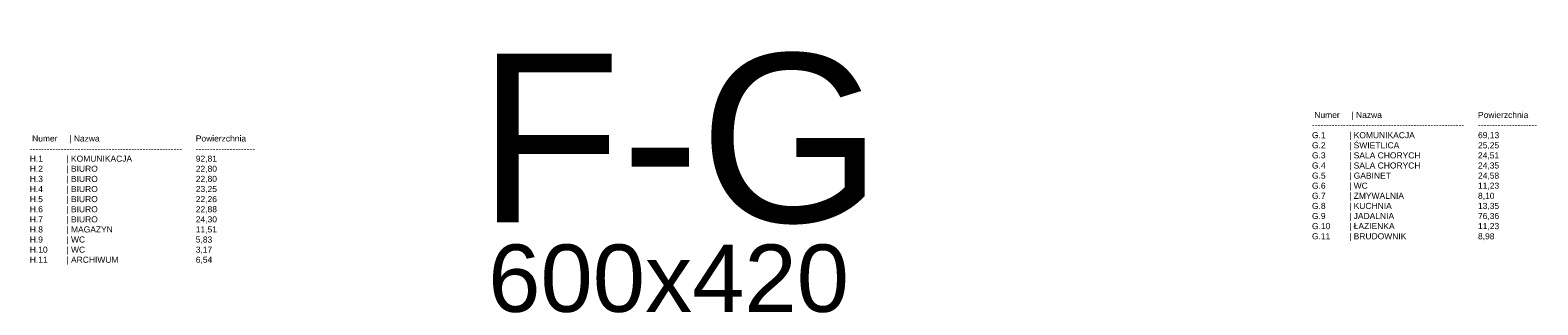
# Model space of a CAD drawing. Header units: millimetres. Extents: x 12683 to 90307, y 30842 to 62253.
# Tile 146 of 152: x 59835 to 64314, y 61196 to 62011. Entities that reach past the tile are written whole.
import ezdxf

# ---------------------------------------------------------------- set-up
doc = ezdxf.new("R2010")
doc.units = ezdxf.units.MM
doc.header["$LTSCALE"] = 0.6
doc.layers.add('zzz_podklady_opisy', color=252, linetype='Continuous', lineweight=15)
doc.layers.add('zzz_podklady_opisy_2', color=252, linetype='Continuous', lineweight=15)
doc.styles.add('GENERATED_STYLE_1', font='ARIAL.TTF')

msp = doc.modelspace()

# ---------------------------------------------------------------- texts
at = {"layer": 'zzz_podklady_opisy', "char_height": 18, "attachment_point": 1, "style": 'GENERATED_STYLE_1'}
for s, insert in [(' Numer     | Nazwa                  \\P------------------------------------------------------\\PG.1          | KOMUNIKACJA               \\PG.2          | ŚWIETLICA                    \\PG.3          | SALA CHORYCH                    \\PG.4          | SALA CHORYCH                \\PG.5          | GABINET                       \\PG.6          | WC                          \\PG.7          | ZMYWALNIA                     \\PG.8          | KUCHNIA                      \\PG.9          | JADALNIA                    \\PG.10        | ŁAZIENKA                   \\PG.11        | BRUDOWNIK                   \\P', (63642.9, 61768.7)), ('Powierzchnia \\P---------------------\\P69,13\\P25,25\\P24,51\\P24,35\\P24,58\\P11,23\\P8,10\\P13,35\\P76,36\\P11,23\\P8,98\\P', (64136.1, 61768.7)), (' Numer     | Nazwa                  \\P------------------------------------------------------\\PH.1          | KOMUNIKACJA                    \\PH.2          | BIURO                        \\PH.3          | BIURO                       \\PH.4          | BIURO                       \\PH.5          | BIURO                       \\PH.6          | BIURO                          \\PH.7          | BIURO                          \\PH.8          | MAGAZYN                       \\PH.9          | WC                           \\PH.10        | WC                           \\PH.11        | ARCHIWUM                 \\P', (59833.8, 61698.9)), ('Powierzchnia \\P---------------------\\P92,81\\P22,80\\P22,80\\P23,25\\P22,26\\P22,88\\P24,30\\P11,51\\P5,83\\P3,17\\P6,54\\P\\P\\P', (60327, 61698.9))]:
    msp.add_mtext(s, dxfattribs=dict(at, insert=insert))
at = {"layer": 'zzz_podklady_opisy_2', "attachment_point": 5, "style": 'GENERATED_STYLE_1'}
for s, insert, char_height in [('F-G', (61765.4, 61687.7), 500), ('600x420', (61731.6, 61273.6), 200)]:
    msp.add_mtext(s, dxfattribs=dict(at, insert=insert, char_height=char_height))

doc.saveas('drawing.dxf')
